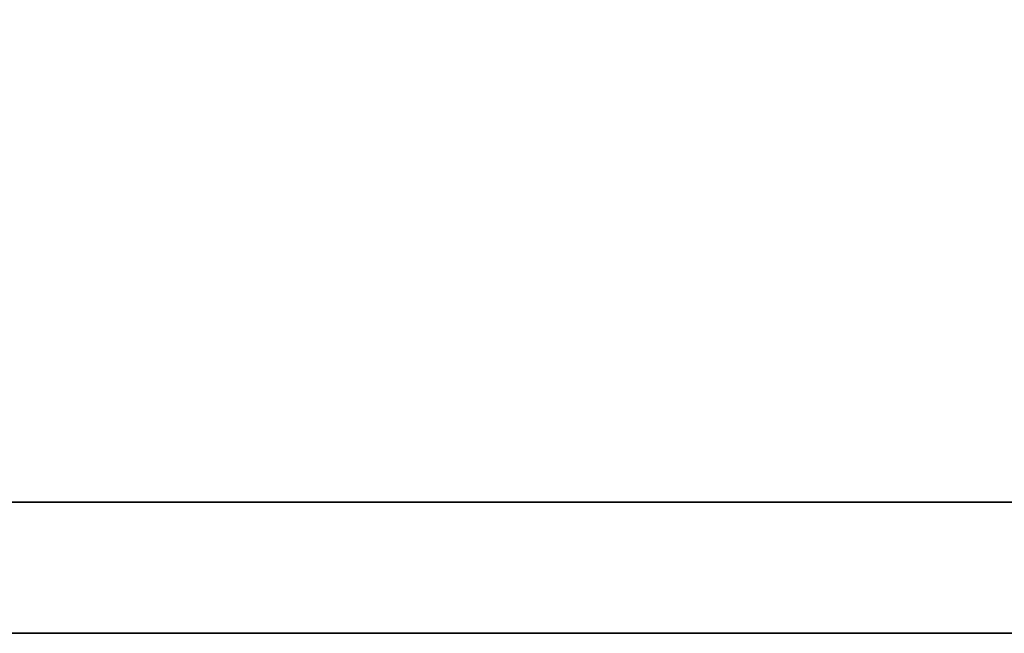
# Model space of a CAD drawing. Header units: inches. Extents: x 28 to 245, y 52 to 171.
# Tile 25 of 49: x 188.66 to 189.555, y 111.652 to 112.21. Entities that reach past the tile are written whole.
import ezdxf

# ---------------------------------------------------------------- set-up
doc = ezdxf.new("R2010")
doc.units = ezdxf.units.IN
doc.header["$LTSCALE"] = 0.1
doc.layers.add('layer 1', color=7, linetype='Continuous')

# ---------------------------------------------------------------- blocks, each defined once
blk = doc.blocks.new('TBI MOTION logo(完整正式版)')
at = {"layer": 'layer 1', "color": 22, "lineweight": 35}
blk.add_open_spline([(75.90875, -9.47875), (75.90875, -9.47875), (75.90875, -12.28625), (75.90875, -12.28625), (75.90875, -12.28625), (75.90875, -12.28625), (75.90875, -12.47875), (75.90875, -12.47875), (75.90875, -12.47875), (75.90875, -12.47875), (75.71625, -12.47875), (75.71625, -12.47875), (75.71625, -12.47875), (75.71625, -12.47875), (-88.32875, -12.47875), (-88.32875, -12.47875), (-88.32875, -12.47875), (-88.32875, -12.47875), (-88.32875, -13.29375), (-88.32875, -13.29375), (-88.32875, -13.29375), (-88.32875, -13.29375), (82.89125, -13.29375), (82.89125, -13.29375), (82.89125, -13.29375), (82.89125, -13.29375), (75.90875, -9.47875), (75.90875, -9.47875)], degree=3, knots=[0, 0, 0, 0, 0.1428571, 0.1428571, 0.1428571, 0.1428572, 0.2857143, 0.2857143, 0.2857143, 0.2857143, 0.4285714, 0.4285714, 0.4285714, 0.4285714, 0.5714286, 0.5714286, 0.5714286, 0.5714286, 0.7142857, 0.7142857, 0.7142857, 0.7142857, 0.8571429, 0.8571429, 0.8571429, 0.8571429, 1, 1, 1, 1], dxfattribs=at)

msp = doc.modelspace()

# ---------------------------------------------------------------- block references
at = {"xscale": 0.1462860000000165, "yscale": 0.1462860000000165, "zscale": 0.1462860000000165}
msp.add_blockref('TBI MOTION logo(完整正式版)', (198.89606, 113.5966), dxfattribs=at)

doc.saveas('drawing.dxf')
